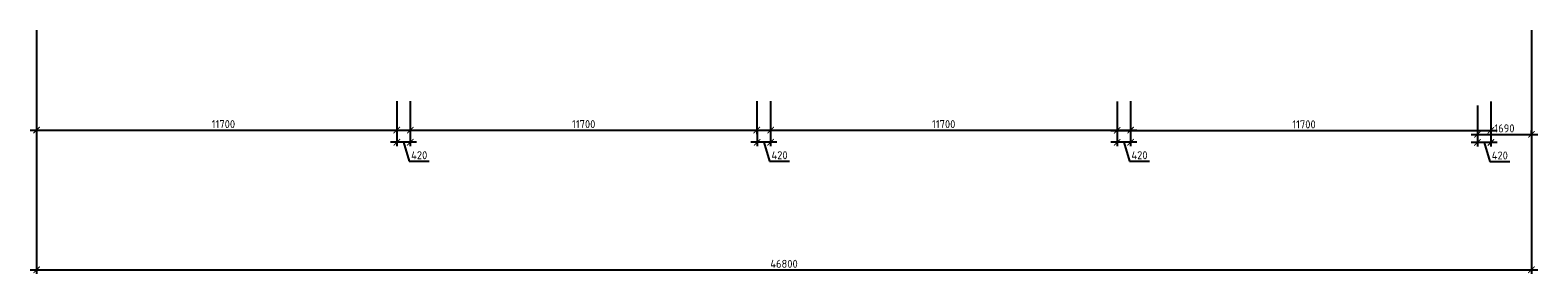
# Model space of a CAD drawing. Header units: millimetres. Extents: x -42044588 to 856694, y -806701 to 941911.
# Tile 14 of 256: x -201822 to -154622, y -512363 to -504747. Entities that reach past the tile are written whole.
import ezdxf

# ---------------------------------------------------------------- set-up
doc = ezdxf.new("R2010")
doc.units = ezdxf.units.MM
doc.layers.add('907Сл Осевые', color=1, linetype='Continuous', lineweight=0)
doc.styles.add('GOST-2.304_Type-B', font='GOST_Common.ttf')
doc.dimstyles.new('СПДС', dxfattribs={"dimscale": 100, "dimtxt": 2.5, "dimasz": 2, "dimexe": 1.25, "dimexo": 0, "dimtad": 1, "dimdec": 0, "dimrnd": 5, "dimtxsty": 'GOST-2.304_Type-B', "dimblk": 'ARCHTICK', "dimcen": 2.5, "dimdle": 2, "dimclrd": 1, "dimclre": 1, "dimclrt": 1, "dimadec": 0, "dimazin": 2, "dimtfac": 0.75, "dimtdec": 0, "dimtmove": 1, "dimatfit": 3, "dimfxl": 0, "dimtolj": 1, "dimarcsym": 0})

# ---------------------------------------------------------------- blocks, each defined once
blk = doc.blocks.new('_ArchTick')
at = {"color": 0, "linetype": 'ByBlock', "const_width": 0.15}
blk.add_lwpolyline([(-0.5, -0.5), (0.5, 0.5)], dxfattribs=at)
blk = doc.blocks.new('*D6857')
at = {"layer": '907Сл Осевые', "color": 1, "lineweight": -2, "transparency": 16777216}
for p, q in [((-201622, -504747), (-201622, -512363)), ((-154822, -504747), (-154822, -512363)), ((-201822, -512238), (-154622, -512238))]:
    blk.add_line(p, q, dxfattribs=at)
at = {"layer": 'DEFPOINTS', "color": 0, "transparency": 16777216}
for p in [(-201622, -504747), (-154822, -504747), (-154822, -512238)]:
    blk.add_point(p, dxfattribs=at)
at = {"layer": '907Сл Осевые', "color": 1, "lineweight": -2, "transparency": 16777216, "xscale": 200, "yscale": 200, "zscale": 200, "rotation": 180}
blk.add_blockref('_ArchTick', (-201622, -512238), dxfattribs=at)
at = {"layer": '907Сл Осевые', "color": 1, "lineweight": -2, "transparency": 16777216, "xscale": 200, "yscale": 200, "zscale": 200}
blk.add_blockref('_ArchTick', (-154822, -512238), dxfattribs=at)
at = {"layer": '907Сл Осевые', "color": 1, "lineweight": 0, "transparency": 16777216, "insert": (-178222, -512051), "char_height": 250, "attachment_point": 5, "style": 'GOST-2.304_Type-B'}
blk.add_mtext('\\A1;46800', dxfattribs=at)
blk = doc.blocks.new('*D6858')
at = {"layer": '907Сл Осевые', "color": 1, "lineweight": -2, "transparency": 16777216}
for p, q in [((-201622, -506964), (-201622, -507996)), ((-189922, -506964), (-189922, -507996)), ((-201822, -507871), (-189722, -507871))]:
    blk.add_line(p, q, dxfattribs=at)
at = {"layer": 'DEFPOINTS', "color": 0, "transparency": 16777216}
for p in [(-201622, -506964), (-189922, -506964), (-189922, -507871)]:
    blk.add_point(p, dxfattribs=at)
at = {"layer": '907Сл Осевые', "color": 1, "lineweight": -2, "transparency": 16777216, "xscale": 200, "yscale": 200, "zscale": 200, "rotation": 180}
blk.add_blockref('_ArchTick', (-201622, -507871), dxfattribs=at)
at = {"layer": '907Сл Осевые', "color": 1, "lineweight": -2, "transparency": 16777216, "xscale": 200, "yscale": 200, "zscale": 200}
blk.add_blockref('_ArchTick', (-189922, -507871), dxfattribs=at)
at = {"layer": '907Сл Осевые', "color": 1, "lineweight": 0, "transparency": 16777216, "insert": (-195772, -507683), "char_height": 250, "attachment_point": 5, "style": 'GOST-2.304_Type-B'}
blk.add_mtext('\\A1;11700', dxfattribs=at)
blk = doc.blocks.new('*D6859')
at = {"layer": '907Сл Осевые', "color": 1, "lineweight": -2, "transparency": 16777216}
for p, q in [((-190342, -507871), (-190342, -508375)), ((-189922, -507871), (-189922, -508375)), ((-189722, -508250), (-190542, -508250)), ((-190132, -508250), (-189954, -508844)), ((-189954, -508844), (-189329, -508844))]:
    blk.add_line(p, q, dxfattribs=at)
at = {"layer": 'DEFPOINTS', "color": 0, "transparency": 16777216}
for p in [(-190342, -507871), (-189922, -507871), (-190342, -508250)]:
    blk.add_point(p, dxfattribs=at)
at = {"layer": '907Сл Осевые', "color": 1, "lineweight": -2, "transparency": 16777216, "xscale": 200, "yscale": 200, "zscale": 200, "rotation": 180}
blk.add_blockref('_ArchTick', (-190342, -508250), dxfattribs=at)
at = {"layer": '907Сл Осевые', "color": 1, "lineweight": -2, "transparency": 16777216, "xscale": 200, "yscale": 200, "zscale": 200}
blk.add_blockref('_ArchTick', (-189922, -508250), dxfattribs=at)
at = {"layer": '907Сл Осевые', "color": 1, "lineweight": 0, "transparency": 16777216, "insert": (-189642, -508656), "char_height": 250, "attachment_point": 5, "style": 'GOST-2.304_Type-B'}
blk.add_mtext('\\A1;420', dxfattribs=at)
blk = doc.blocks.new('*D6860')
at = {"layer": '907Сл Осевые', "color": 1, "lineweight": -2, "transparency": 16777216}
for p, q in [((-190343, -506964), (-190343, -507996)), ((-178643, -506964), (-178643, -507996)), ((-190543, -507871), (-178443, -507871))]:
    blk.add_line(p, q, dxfattribs=at)
at = {"layer": 'DEFPOINTS', "color": 0, "transparency": 16777216}
for p in [(-190343, -506964), (-178643, -506964), (-178643, -507871)]:
    blk.add_point(p, dxfattribs=at)
at = {"layer": '907Сл Осевые', "color": 1, "lineweight": -2, "transparency": 16777216, "xscale": 200, "yscale": 200, "zscale": 200, "rotation": 180}
blk.add_blockref('_ArchTick', (-190343, -507871), dxfattribs=at)
at = {"layer": '907Сл Осевые', "color": 1, "lineweight": -2, "transparency": 16777216, "xscale": 200, "yscale": 200, "zscale": 200}
blk.add_blockref('_ArchTick', (-178643, -507871), dxfattribs=at)
at = {"layer": '907Сл Осевые', "color": 1, "lineweight": 0, "transparency": 16777216, "insert": (-184493, -507683), "char_height": 250, "attachment_point": 5, "style": 'GOST-2.304_Type-B'}
blk.add_mtext('\\A1;11700', dxfattribs=at)
blk = doc.blocks.new('*D6861')
at = {"layer": '907Сл Осевые', "color": 1, "lineweight": -2, "transparency": 16777216}
for p, q in [((-179063, -507871), (-179063, -508375)), ((-178643, -507871), (-178643, -508375)), ((-178443, -508250), (-179263, -508250)), ((-178853, -508250), (-178675, -508844)), ((-178675, -508844), (-178050, -508844))]:
    blk.add_line(p, q, dxfattribs=at)
at = {"layer": 'DEFPOINTS', "color": 0, "transparency": 16777216}
for p in [(-179063, -507871), (-178643, -507871), (-179063, -508250)]:
    blk.add_point(p, dxfattribs=at)
at = {"layer": '907Сл Осевые', "color": 1, "lineweight": -2, "transparency": 16777216, "xscale": 200, "yscale": 200, "zscale": 200, "rotation": 180}
blk.add_blockref('_ArchTick', (-179063, -508250), dxfattribs=at)
at = {"layer": '907Сл Осевые', "color": 1, "lineweight": -2, "transparency": 16777216, "xscale": 200, "yscale": 200, "zscale": 200}
blk.add_blockref('_ArchTick', (-178643, -508250), dxfattribs=at)
at = {"layer": '907Сл Осевые', "color": 1, "lineweight": 0, "transparency": 16777216, "insert": (-178362, -508656), "char_height": 250, "attachment_point": 5, "style": 'GOST-2.304_Type-B'}
blk.add_mtext('\\A1;420', dxfattribs=at)
blk = doc.blocks.new('*D6862')
at = {"layer": '907Сл Осевые', "color": 1, "lineweight": -2, "transparency": 16777216}
for p, q in [((-179073, -506964), (-179073, -507996)), ((-167373, -506964), (-167373, -507996)), ((-179273, -507871), (-167173, -507871))]:
    blk.add_line(p, q, dxfattribs=at)
at = {"layer": 'DEFPOINTS', "color": 0, "transparency": 16777216}
for p in [(-179073, -506964), (-167373, -506964), (-167373, -507871)]:
    blk.add_point(p, dxfattribs=at)
at = {"layer": '907Сл Осевые', "color": 1, "lineweight": -2, "transparency": 16777216, "xscale": 200, "yscale": 200, "zscale": 200, "rotation": 180}
blk.add_blockref('_ArchTick', (-179073, -507871), dxfattribs=at)
at = {"layer": '907Сл Осевые', "color": 1, "lineweight": -2, "transparency": 16777216, "xscale": 200, "yscale": 200, "zscale": 200}
blk.add_blockref('_ArchTick', (-167373, -507871), dxfattribs=at)
at = {"layer": '907Сл Осевые', "color": 1, "lineweight": 0, "transparency": 16777216, "insert": (-173223, -507683), "char_height": 250, "attachment_point": 5, "style": 'GOST-2.304_Type-B'}
blk.add_mtext('\\A1;11700', dxfattribs=at)
blk = doc.blocks.new('*D6863')
at = {"layer": '907Сл Осевые', "color": 1, "lineweight": -2, "transparency": 16777216}
for p, q in [((-167793, -507871), (-167793, -508375)), ((-167373, -507871), (-167373, -508375)), ((-167173, -508250), (-167993, -508250)), ((-167583, -508250), (-167405, -508844)), ((-167405, -508844), (-166780, -508844))]:
    blk.add_line(p, q, dxfattribs=at)
at = {"layer": 'DEFPOINTS', "color": 0, "transparency": 16777216}
for p in [(-167793, -507871), (-167373, -507871), (-167793, -508250)]:
    blk.add_point(p, dxfattribs=at)
at = {"layer": '907Сл Осевые', "color": 1, "lineweight": -2, "transparency": 16777216, "xscale": 200, "yscale": 200, "zscale": 200, "rotation": 180}
blk.add_blockref('_ArchTick', (-167793, -508250), dxfattribs=at)
at = {"layer": '907Сл Осевые', "color": 1, "lineweight": -2, "transparency": 16777216, "xscale": 200, "yscale": 200, "zscale": 200}
blk.add_blockref('_ArchTick', (-167373, -508250), dxfattribs=at)
at = {"layer": '907Сл Осевые', "color": 1, "lineweight": 0, "transparency": 16777216, "insert": (-167093, -508656), "char_height": 250, "attachment_point": 5, "style": 'GOST-2.304_Type-B'}
blk.add_mtext('\\A1;420', dxfattribs=at)
blk = doc.blocks.new('*D6864')
at = {"layer": '907Сл Осевые', "color": 1, "lineweight": -2, "transparency": 16777216}
for p, q in [((-167793, -506971), (-167793, -508003)), ((-156093, -506971), (-156093, -508003)), ((-167993, -507878), (-155893, -507878))]:
    blk.add_line(p, q, dxfattribs=at)
at = {"layer": 'DEFPOINTS', "color": 0, "transparency": 16777216}
for p in [(-167793, -506971), (-156093, -506971), (-156093, -507878)]:
    blk.add_point(p, dxfattribs=at)
at = {"layer": '907Сл Осевые', "color": 1, "lineweight": -2, "transparency": 16777216, "xscale": 200, "yscale": 200, "zscale": 200, "rotation": 180}
blk.add_blockref('_ArchTick', (-167793, -507878), dxfattribs=at)
at = {"layer": '907Сл Осевые', "color": 1, "lineweight": -2, "transparency": 16777216, "xscale": 200, "yscale": 200, "zscale": 200}
blk.add_blockref('_ArchTick', (-156093, -507878), dxfattribs=at)
at = {"layer": '907Сл Осевые', "color": 1, "lineweight": 0, "transparency": 16777216, "insert": (-161943, -507691), "char_height": 250, "attachment_point": 5, "style": 'GOST-2.304_Type-B'}
blk.add_mtext('\\A1;11700', dxfattribs=at)
blk = doc.blocks.new('*D6865')
at = {"layer": '907Сл Осевые', "color": 1, "lineweight": -2, "transparency": 16777216}
for p, q in [((-155893, -508257), (-156713, -508257)), ((-156513, -507878), (-156513, -508382)), ((-156303, -508257), (-156125, -508851)), ((-156093, -507878), (-156093, -508382)), ((-156125, -508851), (-155500, -508851))]:
    blk.add_line(p, q, dxfattribs=at)
at = {"layer": 'DEFPOINTS', "color": 0, "transparency": 16777216}
for p in [(-156513, -507878), (-156513, -508257), (-156093, -507878)]:
    blk.add_point(p, dxfattribs=at)
at = {"layer": '907Сл Осевые', "color": 1, "lineweight": -2, "transparency": 16777216, "xscale": 200, "yscale": 200, "zscale": 200, "rotation": 180}
blk.add_blockref('_ArchTick', (-156513, -508257), dxfattribs=at)
at = {"layer": '907Сл Осевые', "color": 1, "lineweight": -2, "transparency": 16777216, "xscale": 200, "yscale": 200, "zscale": 200}
blk.add_blockref('_ArchTick', (-156093, -508257), dxfattribs=at)
at = {"layer": '907Сл Осевые', "color": 1, "lineweight": 0, "transparency": 16777216, "insert": (-155813, -508664), "char_height": 250, "attachment_point": 5, "style": 'GOST-2.304_Type-B'}
blk.add_mtext('\\A1;420', dxfattribs=at)
blk = doc.blocks.new('*D6866')
at = {"layer": '907Сл Осевые', "color": 1, "lineweight": -2, "transparency": 16777216}
for p, q in [((-156513, -507096), (-156513, -508128)), ((-156713, -508003), (-154622, -508003)), ((-154822, -508053), (-154822, -507878))]:
    blk.add_line(p, q, dxfattribs=at)
at = {"layer": 'DEFPOINTS', "color": 0, "transparency": 16777216}
for p in [(-156513, -507096), (-154822, -508003), (-154822, -508053)]:
    blk.add_point(p, dxfattribs=at)
at = {"layer": '907Сл Осевые', "color": 1, "lineweight": -2, "transparency": 16777216, "xscale": 200, "yscale": 200, "zscale": 200, "rotation": 180}
blk.add_blockref('_ArchTick', (-156513, -508003), dxfattribs=at)
at = {"layer": '907Сл Осевые', "color": 1, "lineweight": -2, "transparency": 16777216, "xscale": 200, "yscale": 200, "zscale": 200}
blk.add_blockref('_ArchTick', (-154822, -508003), dxfattribs=at)
at = {"layer": '907Сл Осевые', "color": 1, "lineweight": 0, "transparency": 16777216, "insert": (-155668, -507816), "char_height": 250, "attachment_point": 5, "style": 'GOST-2.304_Type-B'}
blk.add_mtext('\\A1;1690', dxfattribs=at)

msp = doc.modelspace()

# ---------------------------------------------------------------- dimensions: what is measured, and where the dimension line sits
at = {"layer": '907Сл Осевые', "color": 4, "lineweight": 0}
for base, p1, p2, picture, middle in [((-154822.184, -512238.351), (-201622.184, -504746.611), (-154822.184, -504746.611), '*D6857', (-178222.184, -512050.851)), ((-189922.184, -507870.937), (-201622.184, -506964.151), (-189922.184, -506964.151), '*D6858', (-195772.184, -507683.437)), ((-178643.019, -507870.937), (-190343.019, -506964.151), (-178643.019, -506964.151), '*D6860', (-184493.019, -507683.437)), ((-167373.166, -507870.937), (-179073.166, -506964.151), (-167373.166, -506964.151), '*D6862', (-173223.166, -507683.437)), ((-156093.166, -507878.182), (-167793.166, -506971.396), (-156093.166, -506971.396), '*D6864', (-161943.166, -507690.682)), ((-154822.184, -508003.182), (-156513.166, -507096.396), (-154822.184, -508053.107), '*D6866', (-155667.675, -507815.682)), ((-190342.184, -508250.051), (-189922.184, -507870.937), (-190342.184, -507870.937), '*D6859', (-189891.559, -508656.301)), ((-179063.019, -508250.051), (-178643.019, -507870.937), (-179063.019, -507870.937), '*D6861', (-178612.394, -508656.301)), ((-167793.166, -508250.051), (-167373.166, -507870.937), (-167793.166, -507870.937), '*D6863', (-167342.541, -508656.301)), ((-156513.166, -508257.296), (-156093.166, -507878.182), (-156513.166, -507878.182), '*D6865', (-156062.541, -508663.546))]:
    dim = msp.add_linear_dim(base=base, p1=p1, p2=p2, dimstyle='СПДС', dxfattribs=at)
    dim.commit()
    dim.dimension.update_dxf_attribs({"geometry": picture, "text_midpoint": middle})

doc.saveas('drawing.dxf')
